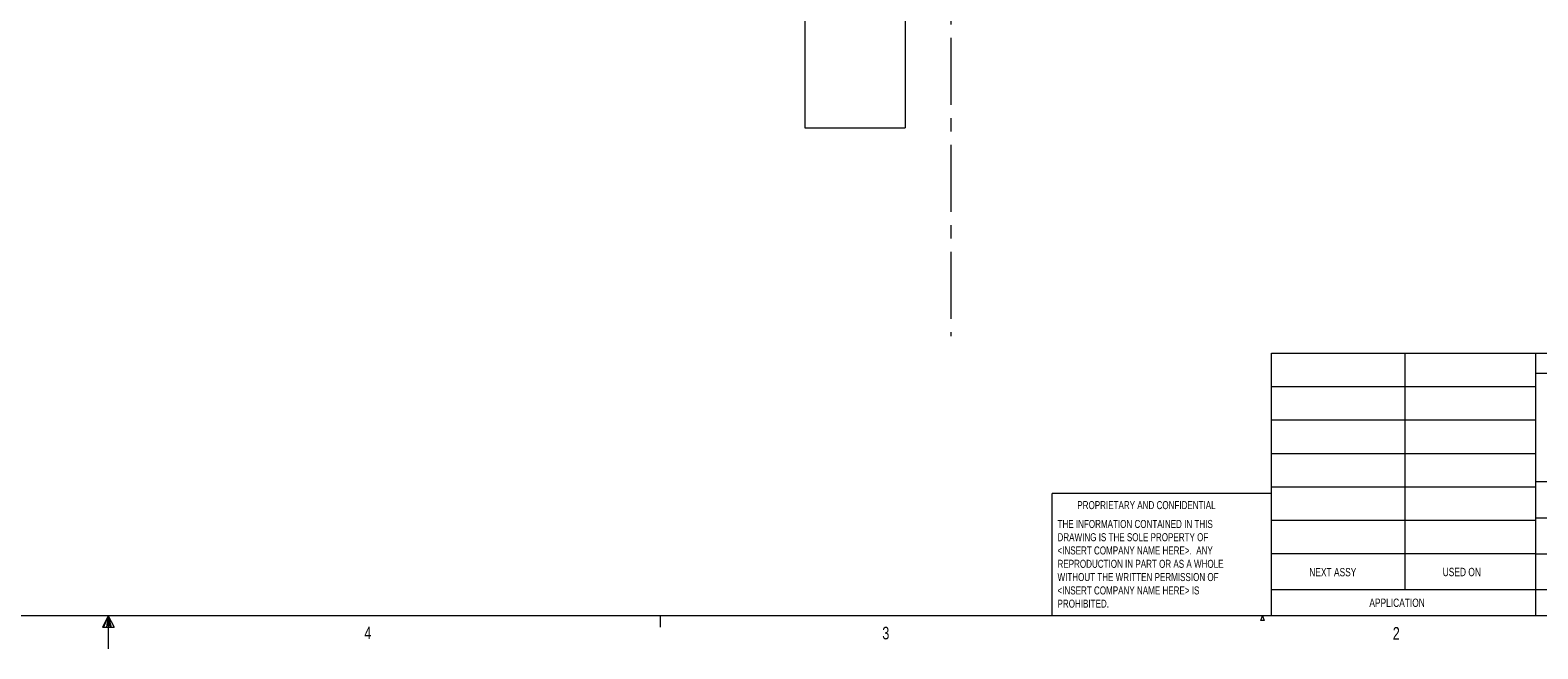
# Model space of a CAD drawing. Header units: inches. Extents: x 0.3 to 33.9, y 0.2 to 21.6.
# Tile 8 of 27: x 16.4 to 27.7, y 0.2 to 4.8. Entities that reach past the tile are written whole.
import ezdxf

# ---------------------------------------------------------------- set-up
doc = ezdxf.new("R2010")
doc.units = ezdxf.units.IN
doc.header["$MEASUREMENT"] = 0
doc.linetypes.add('CENTERX2', pattern=[0.8, 0.5, -0.1, 0.1, -0.1])
doc.layers.add('SLD-0', color=7, linetype='Continuous', lineweight=15)
doc.styles.add('SLDTEXTSTYLE0', font='TXT', dxfattribs={"width": 0.75})

# ---------------------------------------------------------------- blocks, each defined once
blk = doc.blocks.new('SW_NOTE_2')
at = {"color": 0, "linetype": 'Continuous', "lineweight": 0, "char_height": 0.06, "attachment_point": 1, "style": 'SLDTEXTSTYLE0'}
for s, insert in [('THE INFORMATION CONTAINED IN THIS', (0, 0.077)), ('DRAWING IS THE SOLE PROPERTY OF', (0, -0.022)), ('<INSERT COMPANY NAME HERE>.  ANY', (0, -0.121)), ('REPRODUCTION IN PART OR AS A WHOLE', (0, -0.221)), ('WITHOUT THE WRITTEN PERMISSION OF', (0, -0.32)), ('<INSERT COMPANY NAME HERE> IS', (0, -0.42)), ('PROHIBITED.', (0, -0.519))]:
    blk.add_mtext(s, dxfattribs=dict(at, insert=insert))

msp = doc.modelspace()

# ---------------------------------------------------------------- linework, layer by layer
at = {"color": 7, "linetype": 'Continuous', "lineweight": 15}
for p, q in [((22.227, 5.025), (22.227, 4.06)), ((22.977, 5.025), (22.977, 4.06)), ((22.227, 4.06), (22.977, 4.06)), ((22.227, 4.06), (22.227, 4.06)), ((22.977, 4.06), (22.977, 4.06))]:
    msp.add_line(p, q, dxfattribs=at)
at = {"color": 7, "linetype": 'Continuous', "lineweight": 0}
for p, q in [((25.714, 2.375), (33.523, 2.375)), ((25.714, 0.411), (25.714, 2.375)), ((26.712, 2.375), (26.712, 0.607)), ((27.691, 0.411), (27.691, 2.375)), ((29.073, 2.221), (27.691, 2.221)), ((25.714, 2.125), (27.691, 2.125)), ((25.714, 1.875), (27.691, 1.875)), ((25.714, 1.625), (27.691, 1.625)), ((25.714, 1.375), (27.691, 1.375)), ((27.691, 1.414), (29.073, 1.414)), ((24.077, 0.411), (24.077, 1.325)), ((25.714, 1.325), (24.077, 1.325)), ((27.691, 1.144), (29.073, 1.144)), ((25.714, 1.125), (27.691, 1.125)), ((25.714, 0.875), (27.691, 0.875)), ((27.691, 0.874), (29.073, 0.874)), ((25.714, 0.607), (29.073, 0.607)), ((33.523, 0.411), (0.523, 0.411)), ((17.023, 0.411), (16.981, 0.325)), ((17.023, 0.411), (16.989, 0.325)), ((17.023, 0.411), (17.009, 0.325)), ((17.023, 0.411), (17.023, 0.163)), ((17.023, 0.411), (17.067, 0.325)), ((17.023, 0.411), (17.046, 0.325)), ((17.023, 0.411), (17.036, 0.325)), ((21.148, 0.411), (21.148, 0.326)), ((25.634, 0.376), (25.648, 0.411)), ((25.66, 0.376), (25.634, 0.376)), ((25.648, 0.411), (25.66, 0.376)), ((16.981, 0.325), (17.067, 0.325))]:
    msp.add_line(p, q, dxfattribs=at)
at = {"layer": 'SLD-0', "linetype": 'CENTERX2', "lineweight": 0}
msp.add_line((23.319, 15.932), (23.319, 2.501), dxfattribs=at)

# ---------------------------------------------------------------- block references
at = {"color": 7, "linetype": 'Continuous', "lineweight": 0}
msp.add_blockref('SW_NOTE_2', (24.116, 1.05), dxfattribs=at)

# ---------------------------------------------------------------- texts
at = {"color": 7, "linetype": 'Continuous', "lineweight": 0, "attachment_point": 1, "style": 'SLDTEXTSTYLE0'}
for s, insert, char_height in [('PROPRIETARY AND CONFIDENTIAL', (24.264, 1.268), 0.06), ('NEXT ASSY', (25.997, 0.768), 0.0625), ('USED ON', (26.994, 0.769), 0.0625), ('APPLICATION', (26.446, 0.539), 0.0625), ('4', (18.937, 0.33), 0.0938), ('3', (22.807, 0.328), 0.0938), ('2', (26.621, 0.326), 0.0938)]:
    msp.add_mtext(s, dxfattribs=dict(at, insert=insert, char_height=char_height))
at = {"layer": 'SLD-0', "insert": (12.85, 3.709), "char_height": 0.25, "attachment_point": 1, "style": 'SLDTEXTSTYLE0'}
msp.add_mtext('SAE 8-BOLT MOUNTING PAD', dxfattribs=at)

doc.saveas('drawing.dxf')
